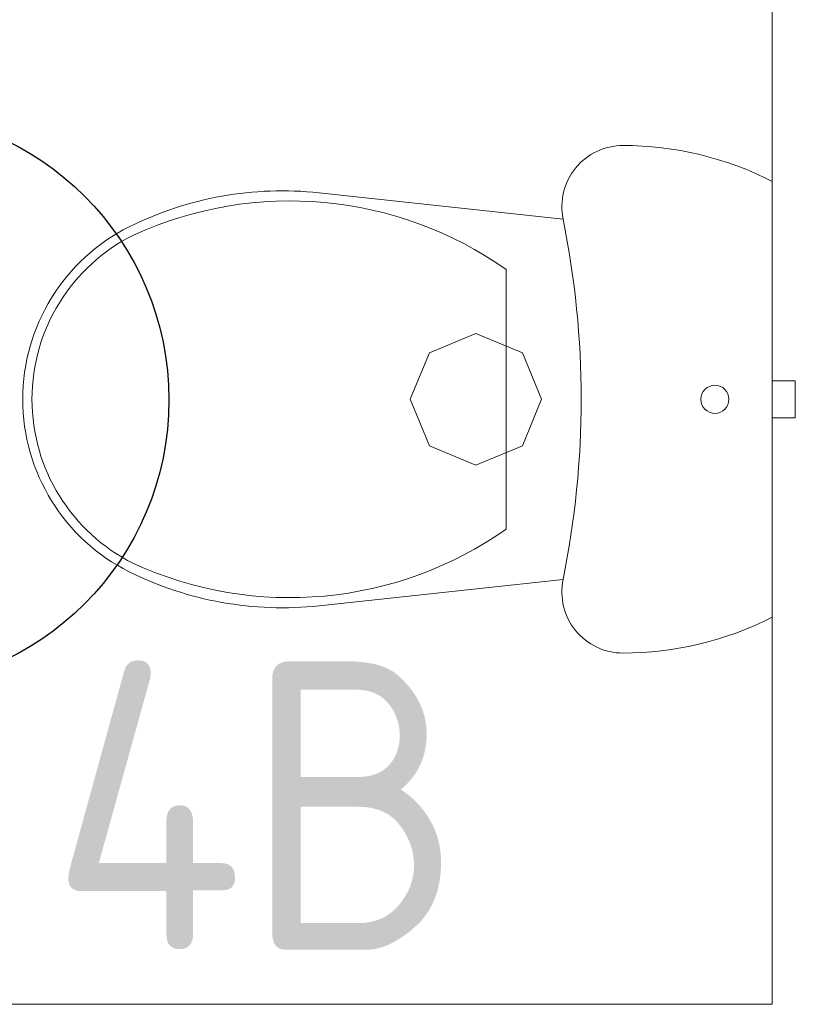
# Model space of a CAD drawing. Header units: millimetres. Extents: x -39149 to 267781, y -2340 to 58540.
# Tile 40 of 244: x 17298 to 17970, y 7950 to 8804. Entities that reach past the tile are written whole.
import ezdxf
from ezdxf.enums import TextEntityAlignment as Align

# ---------------------------------------------------------------- set-up
doc = ezdxf.new("R2010")
doc.units = ezdxf.units.MM
doc.header["$LTSCALE"] = 100
doc.header["$MEASUREMENT"] = 0
doc.linetypes.add('B0701', pattern=[46.823999, 31.199999, -15.624])
for name, color, linetype in [('00  Bestaand', 7, 'Continuous'), ('45 Plafond', 7, 'Continuous'), ('74 Sanitair', 7, 'Continuous'), ('EL6311--_LICHT_BINNEN', 3, 'Continuous'), ('handhaven - AL$1A---_ALGEMEEN', 8, 'Continuous')]:
    doc.layers.add(name, color=color, linetype=linetype)
doc.styles.add('BURO-018', font='isocp.shx', dxfattribs={"height": 180})
doc.styles.add('BURO-025', font='isocp.shx', dxfattribs={"height": 250})

# ---------------------------------------------------------------- blocks, each defined once
blk = doc.blocks.new('Slab_180_7', base_point=(17950.2, 9000))
at = {"layer": '45 Plafond', "color": 8, "linetype": 'B0701', "lineweight": 0}
blk.add_lwpolyline([(17950.2, 9000), (16611.48, 9000), (16611.48, 7950), (17950.2, 7950)], close=True, dxfattribs=at)
blk = doc.blocks.new('Wall_82_7', base_point=(9861.48, 7850))
at = {"layer": '00  Bestaand', "color": 8, "linetype": 'Continuous', "lineweight": 0}
blk.add_line((17950.2, 7950), (16611.48, 7950), dxfattribs=at)
blk = doc.blocks.new('Wall_86_7', base_point=(18050.2, 7850))
at = {"layer": '00  Bestaand', "color": 8, "linetype": 'Continuous', "lineweight": 0}
blk.add_line((17950.2, 9000), (17950.2, 7950), dxfattribs=at)
blk = doc.blocks.new('Toilet 04 14')
at = {"layer": '74 Sanitair', "color": 8, "linetype": 'Continuous', "lineweight": 0}
for p, q in [((204, 670), (208.69, 670)), ((204, 650), (204, 670)), ((208.69, 670), (220, 670)), ((220, 670), (231.31, 670)), ((231.31, 670), (236, 670)), ((236, 650), (236, 670)), ((408.92, 650), (31.09, 650)), ((204, 650), (208.69, 650)), ((208.69, 650), (220, 650)), ((220, 650), (231.31, 650)), ((231.31, 650), (236, 650)), ((63.73, 468.6), (40.97, 256.98)), ((376.28, 468.6), (399.04, 256.98)), ((179.69, 433.31), (220, 450)), ((179.69, 433.31), (220, 450)), ((220, 450), (260.31, 433.31)), ((220, 450), (260.31, 433.31)), ((163, 393), (179.69, 433.31)), ((163, 393), (179.69, 433.31)), ((260.31, 433.31), (277, 393)), ((260.31, 433.31), (277, 393)), ((332.51, 419.26), (107.49, 419.26)), ((179.69, 352.69), (163, 393)), ((179.69, 352.69), (163, 393)), ((277, 393), (260.31, 352.69)), ((277, 393), (260.31, 352.69)), ((220, 336), (179.69, 352.69)), ((220, 336), (179.69, 352.69)), ((260.31, 352.69), (220, 336)), ((260.31, 352.69), (220, 336))]:
    blk.add_line(p, q, dxfattribs=at)
for centre, major_axis, start_param, end_param in [((287.32, 520.49), (287.32, 0), 2.672126, 3.141601), ((152.68, 520.49), (287.32, 0), 6.283177, 6.752652), ((53.15, 520.49), (53.15, 0), 3.141628, 4.912784), ((386.86, 520.49), (53.15, 0), 4.511994, 6.28315), ((220, -297.81), (784.97, 0), 1.370375, 1.771221), ((220, -297.81), (784.97, 0), 1.370375, 1.771221), ((220, -297.8), (784.96, 0), 1.37037, 1.771222), ((375.92, 231.69), (327.87, 0), 2.52997, 3.570063), ((64.08, 231.69), (327.87, 0), 5.854715, 6.894808), ((339.14, 225.14), (299.88, 0), 3.034838, 3.601943), ((100.86, 225.14), (299.88, 0), 5.822835, 6.38994), ((220, 166.29), (158.86, 0), 3.60199, 5.822808), ((220, 166.28), (166.89, 0), 3.601916, 5.822859)]:
    blk.add_ellipse(centre, major_axis=major_axis, ratio=0.9963, start_param=start_param, end_param=end_param, dxfattribs=at)
blk.add_ellipse((220, 600.26), major_axis=(12.19, 0), ratio=0.9963, dxfattribs=at)
blk.add_ellipse((220, 600.26), major_axis=(12.19, 0), ratio=0.9963, dxfattribs=at)
blk = doc.blocks.new('1115B3A')
at = {"layer": 'handhaven - AL$1A---_ALGEMEEN', "color": 0, "linetype": 'Continuous'}
blk.add_circle((0, 0), 2.5, dxfattribs=at)
at = {"layer": 'handhaven - AL$1A---_ALGEMEEN', "color": 0, "linetype": 'Continuous', "style": 'BURO-018'}
for tag, p in [('CIRCUIT', (0, 5)), ('SUBCIRCUIT', (4.5, 5)), ('PANEL', (0, 5)), ('LIGHTFIXTURECODE', (0, 0)), ('SWITCHCODE', (4.5, -1))]:
    blk.add_attdef(tag, text='', height=1.8, dxfattribs=at).set_placement(p, align=Align.MIDDLE)

msp = doc.modelspace()

# ---------------------------------------------------------------- block references
at = {"layer": '00  Bestaand', "color": 1, "lineweight": 0}
for name, p in [('Wall_86_7', (18050.2, 7850)), ('Wall_82_7', (9861.48, 7850))]:
    msp.add_blockref(name, p, dxfattribs=at)
at = {"layer": '45 Plafond', "color": 1, "linetype": 'B0701', "lineweight": 0}
msp.add_blockref('Slab_180_7', (17950.2, 9000), dxfattribs=at)
at = {"layer": '74 Sanitair', "color": 1, "linetype": 'Continuous', "lineweight": 0, "zscale": 1000, "rotation": 270}
msp.add_blockref('Toilet 04 14', (17300.2, 8694.51), dxfattribs=at)
at = {"layer": 'EL6311--_LICHT_BINNEN', "linetype": 'Continuous'}
ref = msp.add_blockref('1115B3A', (17176.96, 8473.92), dxfattribs=dict(at, xscale=100, yscale=100, zscale=100))
ref.add_attrib('CIRCUIT', '4B', dxfattribs={"layer": '0', "linetype": 'ByBlock', "height": 250, "style": 'BURO-025'}).set_placement((17503.75, 8122.78), align=Align.MIDDLE)
ref.add_attrib('LIGHTFIXTURECODE', 'I', dxfattribs={"layer": '0', "linetype": 'ByBlock', "height": 250, "style": 'BURO-025'}).set_placement((17176.96, 8473.92), align=Align.MIDDLE)

doc.saveas('drawing.dxf')
